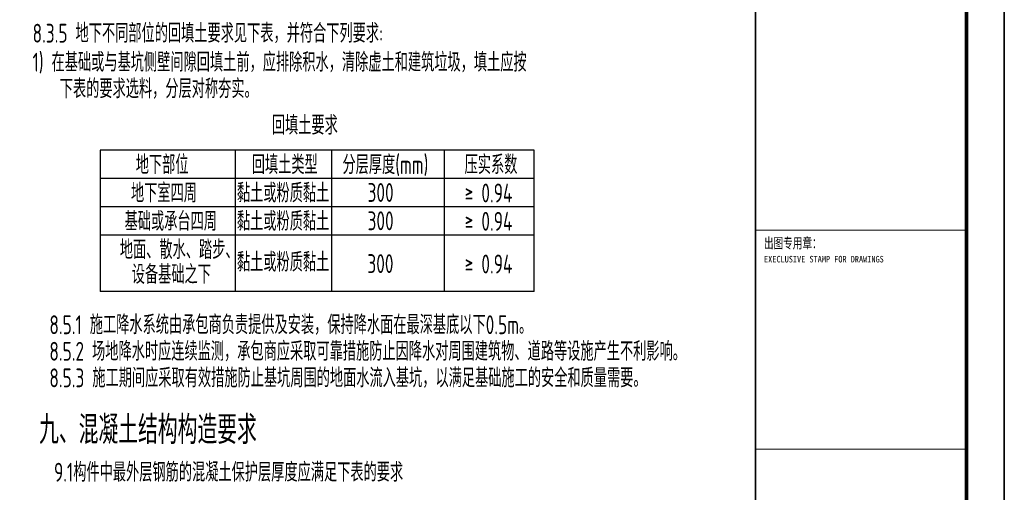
# Model space of a CAD drawing. Extents: x -302077 to 107904, y -9283 to 295706.
# Tile 102 of 256: x -193122 to -167008, y 134166 to 146690. Entities that reach past the tile are written whole.
import ezdxf

# ---------------------------------------------------------------- set-up
doc = ezdxf.new("R2010")
doc.units = 0
doc.header["$LTSCALE"] = 500
doc.header["$MEASUREMENT"] = 0
doc.layers.get('0').update_dxf_attribs({"linetype": 'CONTINUOUS'})
for name, color, linetype in [('PUB_TITLE', 4, 'CONTINUOUS'), ('TEXT', 7, 'CONTINUOUS'), ('TK', 7, 'CONTINUOUS')]:
    doc.layers.add(name, color=color, linetype=linetype)
doc.styles.add('TKHZ1', font='txt', dxfattribs={"width": 0.8})
doc.styles.add('TSSD_Norm', font='tssdeng.shx', dxfattribs={"bigfont": 'hztxt.shx'})

# ---------------------------------------------------------------- blocks, each defined once
blk = doc.blocks.new('wrtgtg')
at = {"color": 4}
blk.add_line((7804, -4841), (7804, 52559), dxfattribs=at)
at = {"layer": 'PUB_TITLE'}
for p, q in [((8804, 53559), (8804, -5841)), ((7804, -4841), (7804, 52559))]:
    blk.add_line(p, q, dxfattribs=at)
blk.add_lwpolyline([(-75296, -5841), (8804, -5841), (8804, 53559), (-75296, 53559)], close=True, dxfattribs=at)
at = {"layer": 'PUB_TITLE', "const_width": 100}
blk.add_lwpolyline([(-72796, -4841), (7804, -4841), (7804, 52559), (-72796, 52559)], close=True, dxfattribs=at)
at = {"layer": 'PUB_TITLE'}
for points, const_width in [([(2204, -4841), (2204, 52559)], 50), ([(2204, 21759), (7804, 21759)], 29.7), ([(2204, 15959), (7804, 15959)], 29.7)]:
    blk.add_lwpolyline(points, dxfattribs=dict(at, const_width=const_width))
at = {"layer": 'TK', "style": 'TKHZ1'}
for s, height, width, p in [('出图专用章：', 280, 0.7, (2431, 21279)), ('EXECLUSIVE STAMP FOR DRAWINGS', 175, 0.8, (2431, 20904))]:
    blk.add_text(s, height=height, dxfattribs=dict(at, width=width)).set_placement(p)

msp = doc.modelspace()

# ---------------------------------------------------------------- linework, layer by layer
at = {"layer": 'TEXT'}
for p, q in [((-179480.131, 143233.597), (-190991.263, 143233.597)), ((-190991.263, 143233.597), (-190991.263, 139483.597)), ((-187402.973, 139483.597), (-187402.973, 143233.597)), ((-184843.089, 139483.597), (-184843.089, 143233.597)), ((-181851.901, 139483.597), (-181851.901, 143233.597)), ((-179480.131, 139483.597), (-179480.131, 143233.597)), ((-179480.131, 142483.597), (-190991.263, 142483.597)), ((-179480.131, 141733.597), (-190991.263, 141733.597)), ((-179480.131, 140983.597), (-190991.263, 140983.597)), ((-179480.131, 139483.597), (-190991.263, 139483.597))]:
    msp.add_line(p, q, dxfattribs=at)

# ---------------------------------------------------------------- block references
msp.add_blockref('wrtgtg', (-175812.208, 119352.674))

# ---------------------------------------------------------------- texts
at = {"layer": 'TEXT', "style": 'TSSD_Norm', "width": 0.7}
for s, p in [('8.3.5 地下不同部位的回填土要求见下表，并符合下列要求:', (-192780.5, 146081.834)), ('1) 在基础或与基坑侧壁间隙回填土前，应排除积水，清除虚土和建筑垃圾，填土应按', (-192780.5, 145313.446)), ('下表的要求选料，分层对称夯实。', (-192059.586, 144609.6)), ('    回填土要求', (-187284.289, 143643.237)), ('地下部位', (-190044.38, 142597.608)), ('回填土类型', (-186967.387, 142597.608)), ('分层厚度(mm)', (-184561.292, 142597.608)), ('压实系数', (-181321.678, 142597.608)), ('地下室四周', (-190171.038, 141847.608)), ('黏土或粉质黏土', (-187361.393, 141847.608)), ('300', (-183896.352, 141860.872)), ('\x93 0.94', (-181317.748, 141847.608)), ('3)抗震等级为一、二、三级的框架和斜撑构件（含梯段），其纵向受力钢筋采用普通钢筋时，钢筋的抗拉强', (-211522.727, 141089.593)), ('基础或承台四周', (-190339.916, 141097.608)), ('黏土或粉质黏土', (-187361.393, 141097.608)), ('300', (-183896.352, 141110.872)), ('\x93 0.94', (-181317.748, 141097.608)), ('度实测值与屈服强度实测值的比值不应小于1.25；钢筋的屈服强度实测值与屈服强度标准值的比值不应大于', (-211092.14, 140385.747)), ('地面、散水、踏步、', (-190466.575, 140347.608)), ('黏土或粉质黏土', (-187361.393, 140015.035)), ('\x93 0.94', (-181317.748, 139966.034)), ('1.30，且钢筋在最大拉力下的总伸长率实测值不应小于9%%%（HPB300不应小于10%%%）。', (-211089.546, 139681.901)), ('设备基础之下', (-190149.929, 139689.945)), ('300', (-183900.872, 139975.449)), ('8.5.1 施工降水系统由承包商负责提供及安装，保持降水面在最深基底以下0.5m。', (-192334.712, 138356.166)), ('8.5.2 场地降水时应连续监测，承包商应采取可靠措施防止因降水对周围建筑物、道路等设施产生不利影响。', (-192334.712, 137652.32)), ('2)细晶粒热轧带肋钢筋以及直径大于28mm的带肋钢筋，其焊接应经试验确定；余热处理钢筋不宜焊接。', (-211522.727, 137094.643)), ('8.5.3 施工期间应采取有效措施防止基坑周围的地面水流入基坑，以满足基础施工的安全和质量需要。', (-192334.712, 136948.474)), ('7.2.4 型钢、钢板、钢管：除图中注明者外，均选用%%UQ235-B%%U级钢。钢筋与型钢焊接以钢筋牌号确定焊条型号。', (-211522.727, 135686.951)), ('9.1构件中最外层钢筋的混凝土保护层厚度应满足下表的要求', (-192212.893, 134448.689))]:
    msp.add_text(s, height=500, dxfattribs=at).set_placement(p)
at = {"layer": 'TEXT', "color": 3, "style": 'TSSD_Norm', "width": 0.7}
msp.add_text('九、混凝土结构构造要求', height=750, dxfattribs=at).set_placement((-192608.433, 135446.51))

doc.saveas('drawing.dxf')
